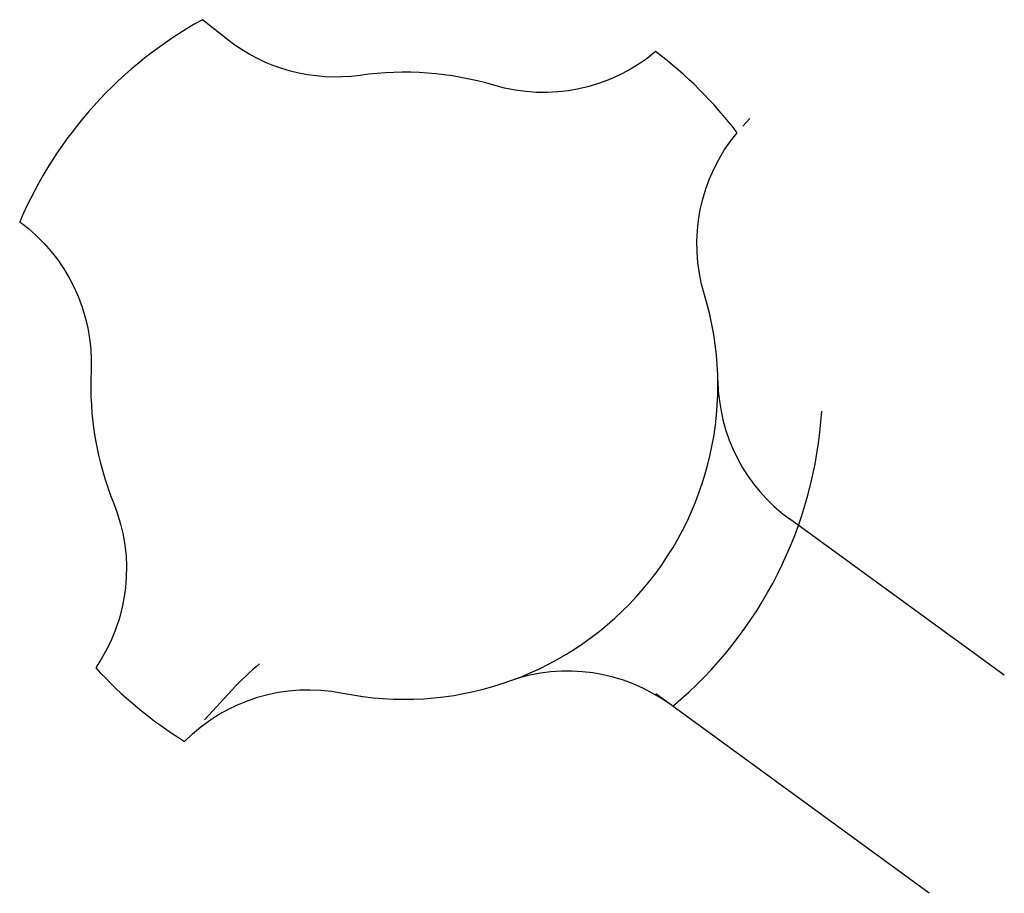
# Model space of a CAD drawing. Header units: metres. Extents: x 183890 to 185675, y 327401 to 328446.
# Tile 39 of 69: x 184687 to 184716, y 327811 to 327836. Entities that reach past the tile are written whole.
import ezdxf

# ---------------------------------------------------------------- set-up
doc = ezdxf.new("R2010")
doc.units = ezdxf.units.M
doc.header["$LTSCALE"] = 0.2
doc.linetypes.add('ACAD_ISO02W100', pattern=[15, 12, -3])
doc.layers.add('O_WEGEN_L_2STREK', color=3, linetype='Continuous')
doc.layers.add('O_WEGEN_L_TB18-20', color=1, linetype='ACAD_ISO02W100')

msp = doc.modelspace()

# ---------------------------------------------------------------- linework, layer by layer
for centre, radius, start, end in [((184712.48, 327825.459), 5, 180.8948, 233.9553), ((184698.482, 327825.241), 12, 309.9354, 356.5242), ((184703.171, 327812.049), 5, 53.8976, 109.5713)]:
    msp.add_arc(centre, radius, start, end)
at = {"layer": 'O_WEGEN_L_2STREK', "linetype": 'Continuous'}
for p, q in [((184715.702, 327816.931), (184709.538, 327821.416)), ((184692.744, 327815.654), (184693.542, 327816.515)), ((184713.548, 327810.67), (184705.699, 327816.395))]:
    msp.add_line(p, q, dxfattribs=at)
msp.add_arc((184699.41, 327811.077), 8, 129.4326, 137.1734, dxfattribs=at)
at = {"layer": 'O_WEGEN_L_TB18-20', "linetype": 'Continuous', "ltscale": 0.5, "flags": 128}
msp.add_lwpolyline([(184690.141, 327821.86, -0.252264), (184689.624, 327817.145, 0.069282), (184692.172, 327815.033, -0.252264), (184696.709, 327816.417, 0.567185), (184707.093, 327827.855, -0.252264), (184708.033, 327832.505, 0.069064), (184705.694, 327834.831, -0.252264), (184701.05, 327833.866, 0.108077), (184697.215, 327834.151, -0.20502), (184693.415, 327835.175), (184692.687, 327835.749, 0.167568), (184687.442, 327829.944, -0.252264), (184689.492, 327825.666, 0.108514)], format="xyb", close=True, dxfattribs=at)
at = {"layer": 'O_WEGEN_L_TB18-20', "linetype": 'Continuous', "ltscale": 0.5}
msp.add_lwpolyline([(184708.2, 327832.695), (184708.4, 327832.913)], dxfattribs=at)

doc.saveas('drawing.dxf')
